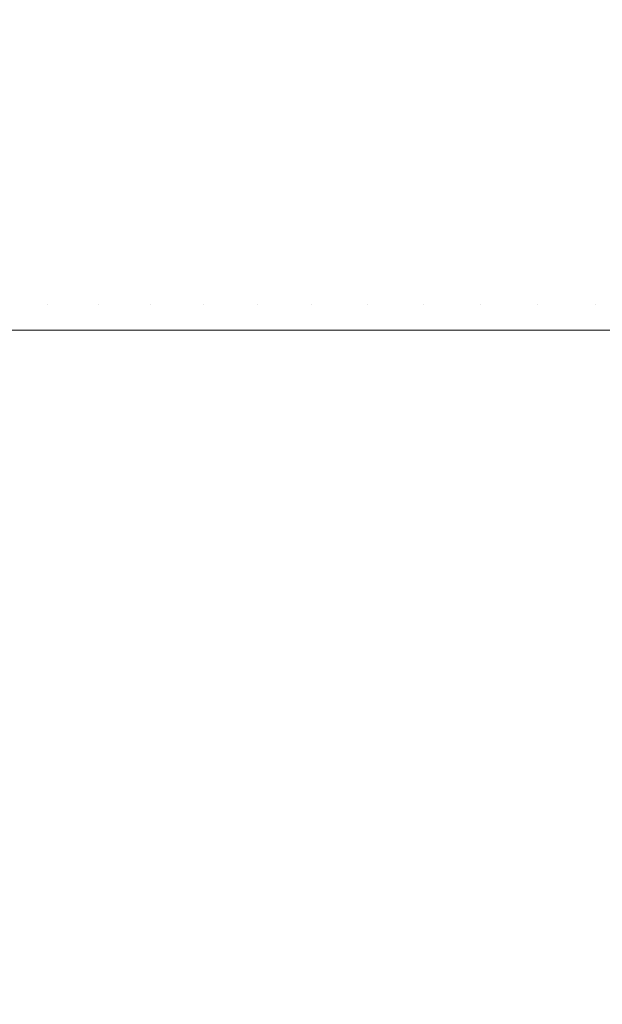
# Model space of a CAD drawing. Header units: centimetres. Extents: x -25.9 to 27.4, y -21.7 to -19.9.
# Tile 94 of 202: x -7.9396 to -7.8957, y -20.0108 to -19.9366. Entities that reach past the tile are written whole.
import ezdxf

# ---------------------------------------------------------------- set-up
doc = ezdxf.new("R2010")
doc.units = ezdxf.units.CM
doc.header["$LTSCALE"] = 2.54
doc.layers.add('Lucido design-1', color=7, linetype='Continuous')

# ---------------------------------------------------------------- blocks, each defined once
blk = doc.blocks.new('Gruppo-5-1')
at = {"color": 7, "linetype": 'Continuous', "lineweight": 9}
for points, invisible_edges in [([(-7.943018, -19.934287, 876.008558), (-7.939162, -19.934287, 876.010898), (-7.938685, -19.93819, 876.010071), (-7.942505, -19.93819, 876.007753)], 15), ([(-7.939162, -19.934287, 876.010898), (-7.935209, -19.934287, 876.013067), (-7.934768, -19.93819, 876.01222), (-7.938685, -19.93819, 876.010071)], 15), ([(-7.935209, -19.934287, 876.013067), (-7.931164, -19.934287, 876.015062), (-7.93076, -19.93819, 876.014196), (-7.934768, -19.93819, 876.01222)], 15), ([(-7.931164, -19.934287, 876.015062), (-7.927036, -19.934287, 876.016878), (-7.926671, -19.93819, 876.015996), (-7.93076, -19.93819, 876.014196)], 15), ([(-7.927036, -19.934287, 876.016878), (-7.922833, -19.934287, 876.018512), (-7.922507, -19.93819, 876.017615), (-7.926671, -19.93819, 876.015996)], 15), ([(-7.922833, -19.934287, 876.018512), (-7.918563, -19.934287, 876.019962), (-7.918276, -19.93819, 876.019051), (-7.922507, -19.93819, 876.017615)], 15), ([(-7.918563, -19.934287, 876.019962), (-7.914233, -19.934287, 876.021224), (-7.913986, -19.93819, 876.020301), (-7.918276, -19.93819, 876.019051)], 15), ([(-7.914233, -19.934287, 876.021224), (-7.909853, -19.934287, 876.022296), (-7.909646, -19.93819, 876.021363), (-7.913986, -19.93819, 876.020301)], 15), ([(-7.909853, -19.934287, 876.022296), (-7.90543, -19.934287, 876.023176), (-7.905264, -19.93819, 876.022235), (-7.909646, -19.93819, 876.021363)], 15), ([(-7.90543, -19.934287, 876.023176), (-7.900973, -19.934287, 876.023862), (-7.900848, -19.93819, 876.022915), (-7.905264, -19.93819, 876.022235)], 15), ([(-7.900973, -19.934287, 876.023862), (-7.89649, -19.934287, 876.024353), (-7.896407, -19.93819, 876.023401), (-7.900848, -19.93819, 876.022915)], 15), ([(-7.89649, -19.934287, 876.024353), (-7.89199, -19.934287, 876.024648), (-7.891948, -19.93819, 876.023693), (-7.896407, -19.93819, 876.023401)], 15), ([(-25.787481, -19.934836, 876.418166), (-25.787481, -19.938359, 876.419001), (27.312519, -19.938359, 876.419001), (27.312519, -19.934836, 876.418166)], 10), ([(-7.942505, -19.93819, 876.007753), (-7.938685, -19.93819, 876.010071), (-7.938287, -19.942123, 876.009381), (-7.942077, -19.942123, 876.007081)], 15), ([(-7.938685, -19.93819, 876.010071), (-7.934768, -19.93819, 876.01222), (-7.9344, -19.942123, 876.011513), (-7.938287, -19.942123, 876.009381)], 15), ([(-7.934768, -19.93819, 876.01222), (-7.93076, -19.93819, 876.014196), (-7.930424, -19.942123, 876.013474), (-7.9344, -19.942123, 876.011513)], 15), ([(-7.93076, -19.93819, 876.014196), (-7.926671, -19.93819, 876.015996), (-7.926366, -19.942123, 876.01526), (-7.930424, -19.942123, 876.013474)], 15), ([(-7.926671, -19.93819, 876.015996), (-7.922507, -19.93819, 876.017615), (-7.922234, -19.942123, 876.016866), (-7.926366, -19.942123, 876.01526)], 15), ([(-7.922507, -19.93819, 876.017615), (-7.918276, -19.93819, 876.019051), (-7.918036, -19.942123, 876.018291), (-7.922234, -19.942123, 876.016866)], 15), ([(-7.918276, -19.93819, 876.019051), (-7.913986, -19.93819, 876.020301), (-7.91378, -19.942123, 876.019532), (-7.918036, -19.942123, 876.018291)], 15), ([(-7.913986, -19.93819, 876.020301), (-7.909646, -19.93819, 876.021363), (-7.909474, -19.942123, 876.020586), (-7.91378, -19.942123, 876.019532)], 15), ([(-7.909646, -19.93819, 876.021363), (-7.905264, -19.93819, 876.022235), (-7.905126, -19.942123, 876.021451), (-7.909474, -19.942123, 876.020586)], 15), ([(-7.905264, -19.93819, 876.022235), (-7.900848, -19.93819, 876.022915), (-7.900744, -19.942123, 876.022125), (-7.905126, -19.942123, 876.021451)], 15), ([(-7.900848, -19.93819, 876.022915), (-7.896407, -19.93819, 876.023401), (-7.896337, -19.942123, 876.022608), (-7.900744, -19.942123, 876.022125)], 15), ([(-7.896407, -19.93819, 876.023401), (-7.891948, -19.93819, 876.023693), (-7.891913, -19.942123, 876.022898), (-7.896337, -19.942123, 876.022608)], 15), ([(27.312519, -19.939011, 876.419156), (27.312519, -19.938359, 876.419001), (-25.787481, -19.938359, 876.419001), (-25.787481, -19.939011, 876.419156)], 10), ([(-25.787481, -19.939011, 876.419156), (-25.787481, -19.942637, 876.419853), (27.312519, -19.942637, 876.419853), (27.312519, -19.939011, 876.419156)], 10), ([(27.312519, -19.943232, 876.419968), (27.312519, -19.942637, 876.419853), (-25.787481, -19.942637, 876.419853), (-25.787481, -19.943232, 876.419968)], 10), ([(-7.942077, -19.942123, 876.007081), (-7.938287, -19.942123, 876.009381), (-7.937968, -19.946081, 876.008829), (-7.941734, -19.946081, 876.006544)], 15), ([(-7.938287, -19.942123, 876.009381), (-7.9344, -19.942123, 876.011513), (-7.934106, -19.946081, 876.010948), (-7.937968, -19.946081, 876.008829)], 15), ([(-7.9344, -19.942123, 876.011513), (-7.930424, -19.942123, 876.013474), (-7.930154, -19.946081, 876.012897), (-7.934106, -19.946081, 876.010948)], 15), ([(-7.930424, -19.942123, 876.013474), (-7.926366, -19.942123, 876.01526), (-7.926122, -19.946081, 876.014671), (-7.930154, -19.946081, 876.012897)], 15), ([(-7.926366, -19.942123, 876.01526), (-7.922234, -19.942123, 876.016866), (-7.922016, -19.946081, 876.016267), (-7.926122, -19.946081, 876.014671)], 15), ([(-7.922234, -19.942123, 876.016866), (-7.918036, -19.942123, 876.018291), (-7.917845, -19.946081, 876.017684), (-7.922016, -19.946081, 876.016267)], 15), ([(-7.918036, -19.942123, 876.018291), (-7.91378, -19.942123, 876.019532), (-7.913615, -19.946081, 876.018916), (-7.917845, -19.946081, 876.017684)], 15), ([(-7.91378, -19.942123, 876.019532), (-7.909474, -19.942123, 876.020586), (-7.909336, -19.946081, 876.019963), (-7.913615, -19.946081, 876.018916)], 15), ([(-7.909474, -19.942123, 876.020586), (-7.905126, -19.942123, 876.021451), (-7.905015, -19.946081, 876.020823), (-7.909336, -19.946081, 876.019963)], 15), ([(-7.905126, -19.942123, 876.021451), (-7.900744, -19.942123, 876.022125), (-7.900661, -19.946081, 876.021493), (-7.905015, -19.946081, 876.020823)], 15), ([(-7.900744, -19.942123, 876.022125), (-7.896337, -19.942123, 876.022608), (-7.896282, -19.946081, 876.021973), (-7.900661, -19.946081, 876.021493)], 15), ([(-7.896337, -19.942123, 876.022608), (-7.891913, -19.942123, 876.022898), (-7.891886, -19.946081, 876.022261), (-7.896282, -19.946081, 876.021973)], 15), ([(-25.787481, -19.943232, 876.419968), (-25.787481, -19.946949, 876.420518), (27.312519, -19.946949, 876.420518), (27.312519, -19.943232, 876.419968)], 10), ([(-7.941734, -19.946081, 876.006544), (-7.937968, -19.946081, 876.008829), (-7.937729, -19.950055, 876.008415), (-7.941478, -19.950055, 876.006141)], 15), ([(-7.937968, -19.946081, 876.008829), (-7.934106, -19.946081, 876.010948), (-7.933885, -19.950055, 876.010524), (-7.937729, -19.950055, 876.008415)], 15), ([(-7.934106, -19.946081, 876.010948), (-7.930154, -19.946081, 876.012897), (-7.929953, -19.950055, 876.012464), (-7.933885, -19.950055, 876.010524)], 15), ([(-7.930154, -19.946081, 876.012897), (-7.926122, -19.946081, 876.014671), (-7.925939, -19.950055, 876.014229), (-7.929953, -19.950055, 876.012464)], 15), ([(-7.926122, -19.946081, 876.014671), (-7.922016, -19.946081, 876.016267), (-7.921853, -19.950055, 876.015819), (-7.925939, -19.950055, 876.014229)], 15), ([(-7.922016, -19.946081, 876.016267), (-7.917845, -19.946081, 876.017684), (-7.917701, -19.950055, 876.017228), (-7.921853, -19.950055, 876.015819)], 15), ([(-7.917845, -19.946081, 876.017684), (-7.913615, -19.946081, 876.018916), (-7.913491, -19.950055, 876.018455), (-7.917701, -19.950055, 876.017228)], 15), ([(-7.913615, -19.946081, 876.018916), (-7.909336, -19.946081, 876.019963), (-7.909232, -19.950055, 876.019497), (-7.913491, -19.950055, 876.018455)], 15), ([(-7.909336, -19.946081, 876.019963), (-7.905015, -19.946081, 876.020823), (-7.904932, -19.950055, 876.020352), (-7.909232, -19.950055, 876.019497)], 15), ([(-7.905015, -19.946081, 876.020823), (-7.900661, -19.946081, 876.021493), (-7.900599, -19.950055, 876.021019), (-7.904932, -19.950055, 876.020352)], 15), ([(-7.900661, -19.946081, 876.021493), (-7.896282, -19.946081, 876.021973), (-7.89624, -19.950055, 876.021497), (-7.900599, -19.950055, 876.021019)], 15), ([(-7.896282, -19.946081, 876.021973), (-7.891886, -19.946081, 876.022261), (-7.891865, -19.950055, 876.021784), (-7.89624, -19.950055, 876.021497)], 15), ([(27.312519, -19.947491, 876.420598), (27.312519, -19.946949, 876.420518), (-25.787481, -19.946949, 876.420518), (-25.787481, -19.947491, 876.420598)], 10), ([(-25.787481, -19.947491, 876.420598), (-25.787481, -19.951285, 876.420993), (27.312519, -19.951285, 876.420993), (27.312519, -19.947491, 876.420598)], 10), ([(-7.941478, -19.950055, 876.006141), (-7.937729, -19.950055, 876.008415), (-7.93757, -19.954039, 876.00814), (-7.941307, -19.954039, 876.005873)], 15), ([(-7.937729, -19.950055, 876.008415), (-7.933885, -19.950055, 876.010524), (-7.933738, -19.954039, 876.010242), (-7.93757, -19.954039, 876.00814)], 15), ([(-7.933885, -19.950055, 876.010524), (-7.929953, -19.950055, 876.012464), (-7.929818, -19.954039, 876.012175), (-7.933738, -19.954039, 876.010242)], 15), ([(-7.929953, -19.950055, 876.012464), (-7.925939, -19.950055, 876.014229), (-7.925818, -19.954039, 876.013936), (-7.929818, -19.954039, 876.012175)], 15), ([(-7.925939, -19.950055, 876.014229), (-7.921853, -19.950055, 876.015819), (-7.921744, -19.954039, 876.01552), (-7.925818, -19.954039, 876.013936)], 15), ([(-7.921853, -19.950055, 876.015819), (-7.917701, -19.950055, 876.017228), (-7.917605, -19.954039, 876.016925), (-7.921744, -19.954039, 876.01552)], 15), ([(-7.917701, -19.950055, 876.017228), (-7.913491, -19.950055, 876.018455), (-7.913409, -19.954039, 876.018148), (-7.917605, -19.954039, 876.016925)], 15), ([(-7.913491, -19.950055, 876.018455), (-7.909232, -19.950055, 876.019497), (-7.909164, -19.954039, 876.019187), (-7.913409, -19.954039, 876.018148)], 15), ([(-7.909232, -19.950055, 876.019497), (-7.904932, -19.950055, 876.020352), (-7.904877, -19.954039, 876.020039), (-7.909164, -19.954039, 876.019187)], 15), ([(-7.904932, -19.950055, 876.020352), (-7.900599, -19.950055, 876.021019), (-7.900557, -19.954039, 876.020704), (-7.904877, -19.954039, 876.020039)], 15), ([(-7.900599, -19.950055, 876.021019), (-7.89624, -19.950055, 876.021497), (-7.896212, -19.954039, 876.02118), (-7.900557, -19.954039, 876.020704)], 15), ([(-7.89624, -19.950055, 876.021497), (-7.891865, -19.950055, 876.021784), (-7.891851, -19.954039, 876.021466), (-7.896212, -19.954039, 876.02118)], 15), ([(27.312519, -19.951781, 876.421045), (27.312519, -19.951285, 876.420993), (-25.787481, -19.951285, 876.420993), (-25.787481, -19.951781, 876.421045)], 10), ([(-25.787481, -19.951781, 876.421045), (-25.787481, -19.955639, 876.42128), (27.312519, -19.955639, 876.42128), (27.312519, -19.951781, 876.421045)], 10), ([(-7.941307, -19.954039, 876.005873), (-7.93757, -19.954039, 876.00814), (-7.937491, -19.958028, 876.008003), (-7.941222, -19.958028, 876.005739)], 15), ([(-7.93757, -19.954039, 876.00814), (-7.933738, -19.954039, 876.010242), (-7.933665, -19.958028, 876.010102), (-7.937491, -19.958028, 876.008003)], 15), ([(-7.933738, -19.954039, 876.010242), (-7.929818, -19.954039, 876.012175), (-7.929751, -19.958028, 876.012032), (-7.933665, -19.958028, 876.010102)], 15), ([(-7.929818, -19.954039, 876.012175), (-7.925818, -19.954039, 876.013936), (-7.925757, -19.958028, 876.013789), (-7.929751, -19.958028, 876.012032)], 15), ([(-7.925818, -19.954039, 876.013936), (-7.921744, -19.954039, 876.01552), (-7.92169, -19.958028, 876.015371), (-7.925757, -19.958028, 876.013789)], 15), ([(-7.921744, -19.954039, 876.01552), (-7.917605, -19.954039, 876.016925), (-7.917558, -19.958028, 876.016774), (-7.92169, -19.958028, 876.015371)], 15), ([(-7.917605, -19.954039, 876.016925), (-7.913409, -19.954039, 876.018148), (-7.913368, -19.958028, 876.017995), (-7.917558, -19.958028, 876.016774)], 15), ([(-7.913409, -19.954039, 876.018148), (-7.909164, -19.954039, 876.019187), (-7.909129, -19.958028, 876.019032), (-7.913368, -19.958028, 876.017995)], 15), ([(-7.909164, -19.954039, 876.019187), (-7.904877, -19.954039, 876.020039), (-7.904849, -19.958028, 876.019883), (-7.909129, -19.958028, 876.019032)], 15), ([(-7.904877, -19.954039, 876.020039), (-7.900557, -19.954039, 876.020704), (-7.900536, -19.958028, 876.020547), (-7.904849, -19.958028, 876.019883)], 15), ([(-7.900557, -19.954039, 876.020704), (-7.896212, -19.954039, 876.02118), (-7.896198, -19.958028, 876.021022), (-7.900536, -19.958028, 876.020547)], 15), ([(-7.896212, -19.954039, 876.02118), (-7.891851, -19.954039, 876.021466), (-7.891844, -19.958028, 876.021308), (-7.896198, -19.958028, 876.021022)], 15), ([(27.312519, -19.956084, 876.421307), (27.312519, -19.955639, 876.42128), (-25.787481, -19.955639, 876.42128), (-25.787481, -19.956084, 876.421307)], 10), ([(-25.787481, -19.956084, 876.421307), (-25.787481, -19.96, 876.421383), (27.312519, -19.96, 876.421383), (27.312519, -19.956084, 876.421307)], 8), ([(-7.941222, -19.958028, 876.005739), (-7.937491, -19.958028, 876.008003), (-7.937481, -19.96, 876.007986), (-7.939999, -19.96, 876.006458)], 11), ([(-7.937491, -19.958028, 876.008003), (-7.933665, -19.958028, 876.010102), (-7.933656, -19.96, 876.010085), (-7.936338, -19.96, 876.008613)], 11), ([(-7.936338, -19.96, 876.008613), (-7.937481, -19.96, 876.007986), (-7.937491, -19.958028, 876.008003)], 10), ([(-7.933665, -19.958028, 876.010102), (-7.929751, -19.958028, 876.012032), (-7.929743, -19.96, 876.012014), (-7.932583, -19.96, 876.010614)], 11), ([(-7.932583, -19.96, 876.010614), (-7.933656, -19.96, 876.010085), (-7.933665, -19.958028, 876.010102)], 10), ([(-7.929751, -19.958028, 876.012032), (-7.925757, -19.958028, 876.013789), (-7.92575, -19.96, 876.013771), (-7.928742, -19.96, 876.012455)], 11), ([(-7.928742, -19.96, 876.012455), (-7.929743, -19.96, 876.012014), (-7.929751, -19.958028, 876.012032)], 10), ([(-7.925757, -19.958028, 876.013789), (-7.92169, -19.958028, 876.015371), (-7.921683, -19.96, 876.015353), (-7.924821, -19.96, 876.014133)], 11), ([(-7.924821, -19.96, 876.014133), (-7.92575, -19.96, 876.013771), (-7.925757, -19.958028, 876.013789)], 10), ([(-7.92169, -19.958028, 876.015371), (-7.917558, -19.958028, 876.016774), (-7.917552, -19.96, 876.016755), (-7.920826, -19.96, 876.015644)], 11), ([(-7.920826, -19.96, 876.015644), (-7.921683, -19.96, 876.015353), (-7.92169, -19.958028, 876.015371)], 10), ([(-7.917558, -19.958028, 876.016774), (-7.913368, -19.958028, 876.017995), (-7.913363, -19.96, 876.017976), (-7.916764, -19.96, 876.016985)], 11), ([(-7.916764, -19.96, 876.016985), (-7.917552, -19.96, 876.016755), (-7.917558, -19.958028, 876.016774)], 10), ([(-7.913368, -19.958028, 876.017995), (-7.909129, -19.958028, 876.019032), (-7.909125, -19.96, 876.019013), (-7.912642, -19.96, 876.018152)], 11), ([(-7.912642, -19.96, 876.018152), (-7.913363, -19.96, 876.017976), (-7.913368, -19.958028, 876.017995)], 10), ([(-7.909129, -19.958028, 876.019032), (-7.904849, -19.958028, 876.019883), (-7.904846, -19.96, 876.019864), (-7.908468, -19.96, 876.019144)], 11), ([(-7.908468, -19.96, 876.019144), (-7.909125, -19.96, 876.019013), (-7.909129, -19.958028, 876.019032)], 10), ([(-7.904849, -19.958028, 876.019883), (-7.900536, -19.958028, 876.020547), (-7.900534, -19.96, 876.020528), (-7.904247, -19.96, 876.019956)], 11), ([(-7.904247, -19.96, 876.019956), (-7.904846, -19.96, 876.019864), (-7.904849, -19.958028, 876.019883)], 10), ([(-7.900536, -19.958028, 876.020547), (-7.896198, -19.958028, 876.021022), (-7.896197, -19.96, 876.021003), (-7.899989, -19.96, 876.020588)], 11), ([(-7.899989, -19.96, 876.020588), (-7.900534, -19.96, 876.020528), (-7.900536, -19.958028, 876.020547)], 10), ([(-7.896198, -19.958028, 876.021022), (-7.891844, -19.958028, 876.021308), (-7.891843, -19.96, 876.021288), (-7.8957, -19.96, 876.021035)], 11), ([(-7.8957, -19.96, 876.021035), (-7.896197, -19.96, 876.021003), (-7.896198, -19.958028, 876.021022)], 10), ([(-7.939082, -21.16, 876.007042), (-7.940001, -21.16, 876.006462), (-7.939999, -19.96, 876.006458)], 10), ([(-7.939082, -21.16, 876.007042), (-7.939999, -19.96, 876.006458), (-7.937481, -19.96, 876.007986)], 9), ([(-7.937481, -19.96, 876.007986), (-7.936339, -21.16, 876.008617), (-7.939082, -21.16, 876.007042)], 9), ([(-7.937481, -19.96, 876.007986), (-7.936338, -19.96, 876.008613), (-7.936339, -21.16, 876.008617)], 10), ([(-7.935466, -21.16, 876.009119), (-7.936339, -21.16, 876.008617), (-7.936338, -19.96, 876.008613)], 10), ([(-7.935466, -21.16, 876.009119), (-7.936338, -19.96, 876.008613), (-7.933656, -19.96, 876.010085)], 9), ([(-7.933656, -19.96, 876.010085), (-7.932585, -21.16, 876.010617), (-7.935466, -21.16, 876.009119)], 9), ([(-7.933656, -19.96, 876.010085), (-7.932583, -19.96, 876.010614), (-7.932585, -21.16, 876.010617)], 10), ([(-7.931763, -21.16, 876.011044), (-7.932585, -21.16, 876.010617), (-7.932583, -19.96, 876.010614)], 10), ([(-7.931763, -21.16, 876.011044), (-7.932583, -19.96, 876.010614), (-7.929743, -19.96, 876.012014)], 9), ([(-7.929743, -19.96, 876.012014), (-7.928744, -21.16, 876.012458), (-7.931763, -21.16, 876.011044)], 9), ([(-7.929743, -19.96, 876.012014), (-7.928742, -19.96, 876.012455), (-7.928744, -21.16, 876.012458)], 10), ([(-7.92798, -21.16, 876.012816), (-7.928744, -21.16, 876.012458), (-7.928742, -19.96, 876.012455)], 10), ([(-7.92798, -21.16, 876.012816), (-7.928742, -19.96, 876.012455), (-7.92575, -19.96, 876.013771)], 9), ([(-7.92575, -19.96, 876.013771), (-7.924822, -21.16, 876.014136), (-7.92798, -21.16, 876.012816)], 9), ([(-7.92575, -19.96, 876.013771), (-7.924821, -19.96, 876.014133), (-7.924822, -21.16, 876.014136)], 10), ([(-7.924123, -21.16, 876.014429), (-7.924822, -21.16, 876.014136), (-7.924821, -19.96, 876.014133)], 10), ([(-7.924123, -21.16, 876.014429), (-7.924821, -19.96, 876.014133), (-7.921683, -19.96, 876.015353)], 9), ([(-7.921683, -19.96, 876.015353), (-7.920827, -21.16, 876.015648), (-7.924123, -21.16, 876.014429)], 9), ([(-7.921683, -19.96, 876.015353), (-7.920826, -19.96, 876.015644), (-7.920827, -21.16, 876.015648)], 10), ([(-7.920198, -21.16, 876.01588), (-7.920827, -21.16, 876.015648), (-7.920826, -19.96, 876.015644)], 10), ([(-7.920198, -21.16, 876.01588), (-7.920826, -19.96, 876.015644), (-7.917552, -19.96, 876.016755)], 9), ([(-7.917552, -19.96, 876.016755), (-7.916765, -21.16, 876.016989), (-7.920198, -21.16, 876.01588)], 9), ([(-7.917552, -19.96, 876.016755), (-7.916764, -19.96, 876.016985), (-7.916765, -21.16, 876.016989)], 10), ([(-7.916212, -21.16, 876.017167), (-7.916765, -21.16, 876.016989), (-7.916764, -19.96, 876.016985)], 10), ([(-7.916212, -21.16, 876.017167), (-7.916764, -19.96, 876.016985), (-7.913363, -19.96, 876.017976)], 9), ([(-7.913363, -19.96, 876.017976), (-7.912643, -21.16, 876.018157), (-7.916212, -21.16, 876.017167)], 9), ([(-7.913363, -19.96, 876.017976), (-7.912642, -19.96, 876.018152), (-7.912643, -21.16, 876.018157)], 10), ([(-7.912171, -21.16, 876.018288), (-7.912643, -21.16, 876.018157), (-7.912642, -19.96, 876.018152)], 10), ([(-7.912171, -21.16, 876.018288), (-7.912642, -19.96, 876.018152), (-7.909125, -19.96, 876.019013)], 9), ([(-7.909125, -19.96, 876.019013), (-7.908468, -21.16, 876.019149), (-7.912171, -21.16, 876.018288)], 9), ([(-7.909125, -19.96, 876.019013), (-7.908468, -19.96, 876.019144), (-7.908468, -21.16, 876.019149)], 10), ([(-7.908084, -21.16, 876.019238), (-7.908468, -19.96, 876.019144), (-7.904846, -19.96, 876.019864)], 9), ([(-7.908084, -21.16, 876.019238), (-7.908468, -21.16, 876.019149), (-7.908468, -19.96, 876.019144)], 10), ([(-7.904846, -19.96, 876.019864), (-7.904248, -21.16, 876.019962), (-7.908084, -21.16, 876.019238)], 9), ([(-7.904846, -19.96, 876.019864), (-7.904247, -19.96, 876.019956), (-7.904248, -21.16, 876.019962)], 10), ([(-7.903956, -21.16, 876.020017), (-7.904248, -21.16, 876.019962), (-7.904247, -19.96, 876.019956)], 10), ([(-7.903956, -21.16, 876.020017), (-7.904247, -19.96, 876.019956), (-7.900534, -19.96, 876.020528)], 9), ([(-7.900534, -19.96, 876.020528), (-7.89999, -21.16, 876.020594), (-7.903956, -21.16, 876.020017)], 9), ([(-7.900534, -19.96, 876.020528), (-7.899989, -19.96, 876.020588), (-7.89999, -21.16, 876.020594)], 10), ([(-7.899794, -21.16, 876.020623), (-7.89999, -21.16, 876.020594), (-7.899989, -19.96, 876.020588)], 10), ([(-7.899794, -21.16, 876.020623), (-7.899989, -19.96, 876.020588), (-7.896197, -19.96, 876.021003)], 9), ([(-7.896197, -19.96, 876.021003), (-7.8957, -21.16, 876.021043), (-7.899794, -21.16, 876.020623)], 9), ([(-7.896197, -19.96, 876.021003), (-7.8957, -19.96, 876.021035), (-7.8957, -21.16, 876.021043)], 10), ([(-7.895607, -21.16, 876.021053), (-7.8957, -19.96, 876.021035), (-7.891843, -19.96, 876.021288)], 9), ([(-7.895607, -21.16, 876.021053), (-7.8957, -21.16, 876.021043), (-7.8957, -19.96, 876.021035)], 10)]:
    blk.add_3dface(points, dxfattribs=dict(at, invisible_edges=invisible_edges))
blk.add_3dface([(-25.787481, -19.96, 876.421383), (-25.787481, -21.56, 876.421383), (27.312519, -21.56, 876.421383), (27.312519, -19.96, 876.421383)], dxfattribs=at)

msp = doc.modelspace()

# ---------------------------------------------------------------- block references
at = {"layer": 'Lucido design-1', "color": 7}
msp.add_blockref('Gruppo-5-1', (0, 0), dxfattribs=at)

doc.saveas('drawing.dxf')
